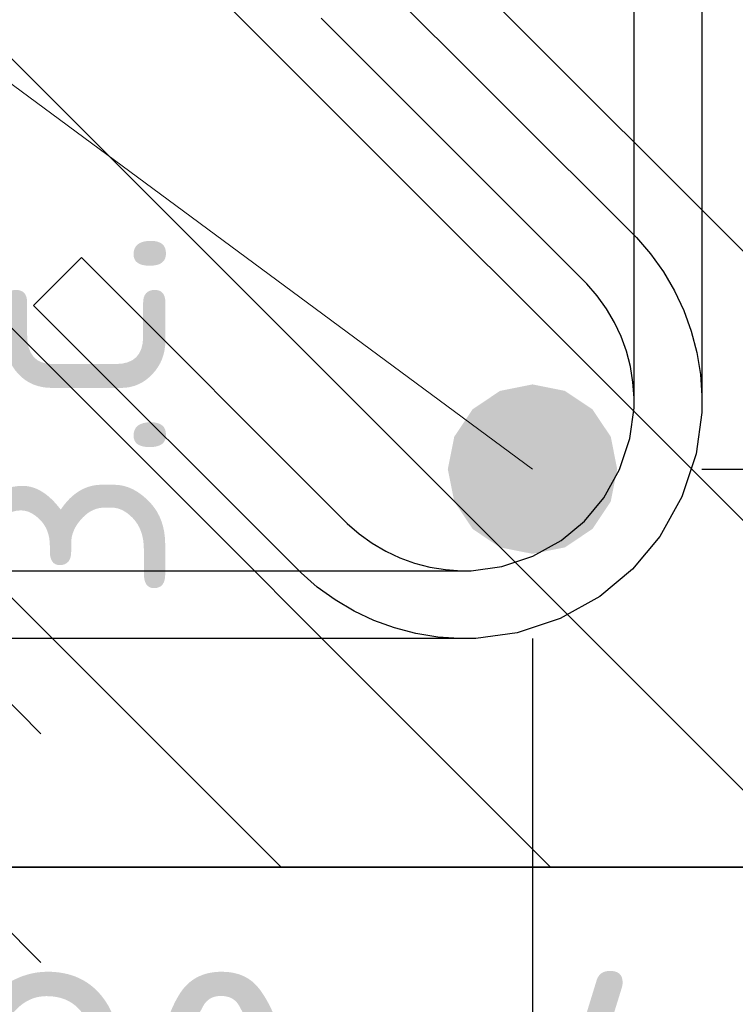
# Model space of a CAD drawing. Header units: metres. Extents: x -38 to 93, y -15 to 21.
# Tile 103 of 152: x 89.0481 to 89.1326, y -6.65 to -6.5337. Entities that reach past the tile are written whole.
import ezdxf

# ---------------------------------------------------------------- set-up
doc = ezdxf.new("R2010")
doc.units = ezdxf.units.M
doc.header["$PDMODE"] = 65
for name, color, linetype, lineweight in [('XR$4$Арм.стержн. Хомут', 240, 'Continuous', 35), ('XR$4$Арм.стержн.горизонт. 1', 180, 'Continuous', 35), ('XR$4$Размерная линия (1)', 7, 'Continuous', 13), ('XR$4$Размерная линия_ общее', 7, 'Continuous', 13), ('XR$6$Арм.стержн. Хомут', 240, 'Continuous', 35), ('XR$6$Арм.стержн.горизонт. 1', 180, 'Continuous', 35), ('XR$6$Размерная линия (1)', 7, 'Continuous', 13), ('XR$6$Размерная линия_ общее', 7, 'Continuous', 13)]:
    doc.layers.add(name, color=color, linetype=linetype, lineweight=lineweight)
doc.layers.add('XR$4$Арм.стержн.Доп. Арм верхн.зоны Х', color=7, linetype='Continuous', lineweight=35, true_color=0x8c8cff)
doc.layers.add('XR$6$Арм.стержн.Доп. Арм верхн.зоны Х', color=7, linetype='Continuous', lineweight=35, true_color=0x8c8cff)
doc.styles.add('ISOCPEUR', font='txt')
doc.dimstyles.new('DIMSTYLE_15', dxfattribs={"dimtxt": 0.03, "dimasz": 0.03, "dimexe": 0, "dimexo": 0, "dimgap": 0.015, "dimtad": 2, "dimdec": 0, "dimlfac": 1000, "dimrnd": 5, "dimzin": 12, "dimdsep": 46, "dimtxsty": 'ISOCPEUR', "dimblk1": 'ALL_ML_STRICH', "dimblk2": 'ALL_ML_STRICH', "dimsah": 1, "dimcen": 0, "dimclrd": 7, "dimclre": 256, "dimclrt": 7, "dimadec": 0, "dimazin": 0, "dimtfac": 1, "dimtdec": 0, "dimtix": 1, "dimtmove": 2, "dimatfit": 3, "dimfxl": 0, "dimtvp": 1.2, "dimtzin": 0, "dimlwd": 0, "dimlwe": -3, "dimarcsym": 0})
doc.dimstyles.new('DIMSTYLE_16', dxfattribs={"dimtxt": 0.03, "dimasz": 0.03, "dimexe": 0, "dimexo": 0, "dimgap": 0.015, "dimtad": 2, "dimdec": 0, "dimlfac": 1000, "dimrnd": 5, "dimzin": 12, "dimdsep": 46, "dimtxsty": 'ISOCPEUR', "dimblk1": 'ALL_ML_STRICH', "dimblk2": 'ALL_ML_STRICH', "dimsah": 1, "dimcen": 0, "dimclrd": 7, "dimclre": 256, "dimclrt": 7, "dimadec": 0, "dimazin": 0, "dimtfac": 1, "dimtdec": 0, "dimtix": 1, "dimtmove": 2, "dimatfit": 3, "dimfxl": 0, "dimtzin": 0, "dimlwd": 0, "dimlwe": -3, "dimarcsym": 0})
doc.dimstyles.new('DIMSTYLE_18', dxfattribs={"dimtxt": 0.033, "dimasz": 0.0375, "dimexe": 0, "dimexo": 0, "dimgap": 0.0165, "dimtad": 2, "dimdec": 0, "dimlfac": 1000, "dimrnd": 1, "dimzin": 12, "dimdsep": 46, "dimtxsty": 'ISOCPEUR', "dimblk1": 'ALL_ML_STRICH', "dimblk2": 'ALL_ML_STRICH', "dimsah": 1, "dimcen": 0, "dimclrd": 7, "dimclre": 256, "dimclrt": 7, "dimadec": 0, "dimazin": 0, "dimtfac": 1, "dimtdec": 0, "dimtix": 1, "dimtmove": 2, "dimatfit": 3, "dimfxl": 0, "dimtvp": 1.2, "dimtzin": 0, "dimlwd": 0, "dimlwe": -3, "dimarcsym": 0})
pattern_1 = [(135, (0, 0), (-0.031819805, -0.031819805), [0.4, -0.05, 0, -0.05]), (135, (-0.01591, -0.01591), (-0.031819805, -0.031819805), [0.8, -0.1, 0.1, -0.1])]

# ---------------------------------------------------------------- blocks, each defined once
blk = doc.blocks.new('ALL_ML_STRICH')
at = {"color": 0, "linetype": 'ByBlock', "lineweight": -2}
for p, q in [((0, -0.5), (0, 0.5)), ((-0.3, -0.3), (0.3, 0.3)), ((-1, 0), (0.5, 0))]:
    blk.add_line(p, q, dxfattribs=at)
blk = doc.blocks.new('*D248')
at = {"layer": 'DEFPOINTS', "color": 7, "linetype": 'Continuous', "lineweight": 13, "transparency": 33554687}
for p in [(89.07935, -6.6068), (89.03936, -6.6338), (89.05217, -6.6338)]:
    blk.add_point(p, dxfattribs=at)
at = {"layer": 'XR$4$Размерная линия_ общее', "color": 253, "linetype": 'Continuous', "lineweight": -2, "true_color": 0xa0a0a0, "transparency": 33554687}
for p, q in [((89.05935, -6.6068), (89.03936, -6.6068)), ((89.03936, -6.6338), (89.03936, -6.6338))]:
    blk.add_line(p, q, dxfattribs=at)
at = {"layer": 'XR$4$Размерная линия_ общее', "color": 7, "linetype": 'Continuous', "lineweight": -2, "transparency": 33554687}
blk.add_line((89.03936, -6.6338), (89.03936, -6.6068), dxfattribs=at)
at = {"layer": 'XR$4$Размерная линия_ общее', "color": 7, "linetype": 'Continuous', "lineweight": 13, "transparency": 33554687, "xscale": 0.0375, "yscale": 0.0375, "zscale": 0.0375}
for p, rotation in [((89.03936, -6.6068), 90), ((89.03936, -6.6338), 270)]:
    blk.add_blockref('ALL_ML_STRICH', p, dxfattribs=dict(at, rotation=rotation))
at = {"layer": 'XR$4$Размерная линия_ общее', "color": 7, "linetype": 'Continuous', "lineweight": 13, "transparency": 33554687, "insert": (89.01472, -6.56863), "char_height": 0.033, "width": 0.066, "attachment_point": 5, "rotation": 90, "style": 'ISOCPEUR'}
blk.add_mtext('\\A1;{27}', dxfattribs=at)
at = {"layer": 'XR$4$Размерная линия_ общее', "color": 7, "linetype": 'Continuous', "lineweight": 13, "transparency": 33554687, "insert": (89.03838, -6.60278), "char_height": 0.027, "width": 0.00135, "attachment_point": 1, "rotation": 90, "line_spacing_factor": 0.60241, "style": 'ISOCPEUR'}
blk.add_mtext('з.с.', dxfattribs=at)
blk = doc.blocks.new('*D250')
at = {"layer": 'DEFPOINTS', "color": 7, "linetype": 'Continuous', "lineweight": 13, "transparency": 33554687}
for p in [(88.99066, -6.5868), (89.10866, -6.5868), (88.99066, -6.68114)]:
    blk.add_point(p, dxfattribs=at)
at = {"layer": 'XR$4$Размерная линия (1)', "color": 9, "linetype": 'Continuous', "lineweight": -2, "true_color": 0xc7c7c7, "transparency": 33554687}
for p, q in [((88.99066, -6.6068), (88.99066, -6.68114)), ((89.10866, -6.6068), (89.10866, -6.68114))]:
    blk.add_line(p, q, dxfattribs=at)
at = {"layer": 'XR$4$Размерная линия (1)', "color": 7, "linetype": 'Continuous', "lineweight": -2, "transparency": 33554687}
blk.add_line((88.99066, -6.68114), (89.10866, -6.68114), dxfattribs=at)
at = {"layer": 'XR$4$Размерная линия (1)', "color": 7, "linetype": 'Continuous', "lineweight": 13, "transparency": 33554687, "xscale": 0.03, "yscale": 0.03, "zscale": 0.03, "rotation": 180}
blk.add_blockref('ALL_ML_STRICH', (88.99066, -6.68114), dxfattribs=at)
at = {"layer": 'XR$4$Размерная линия (1)', "color": 7, "linetype": 'Continuous', "lineweight": 13, "transparency": 33554687, "xscale": 0.03, "yscale": 0.03, "zscale": 0.03}
blk.add_blockref('ALL_ML_STRICH', (89.10866, -6.68114), dxfattribs=at)
at = {"layer": 'XR$4$Размерная линия (1)', "color": 7, "linetype": 'Continuous', "lineweight": 13, "transparency": 33554687, "insert": (89.05416, -6.66114), "char_height": 0.03, "width": 0.09, "attachment_point": 5, "style": 'ISOCPEUR'}
blk.add_mtext('\\A1;{120}', dxfattribs=at)
blk = doc.blocks.new('*D251')
at = {"layer": 'DEFPOINTS', "color": 7, "linetype": 'Continuous', "lineweight": 13, "transparency": 33554687}
for p in [(89.10866, -6.5868), (89.14966, -6.6338), (89.10866, -6.68114)]:
    blk.add_point(p, dxfattribs=at)
at = {"layer": 'XR$4$Размерная линия (1)', "color": 9, "linetype": 'Continuous', "lineweight": -2, "true_color": 0xc7c7c7, "transparency": 33554687}
for p, q in [((89.10866, -6.6068), (89.10866, -6.68114)), ((89.14966, -6.6538), (89.14966, -6.68114))]:
    blk.add_line(p, q, dxfattribs=at)
at = {"layer": 'XR$4$Размерная линия (1)', "color": 7, "linetype": 'Continuous', "lineweight": -2, "transparency": 33554687}
blk.add_line((89.10866, -6.68114), (89.14966, -6.68114), dxfattribs=at)
at = {"layer": 'XR$4$Размерная линия (1)', "color": 7, "linetype": 'Continuous', "lineweight": 13, "transparency": 33554687, "xscale": 0.03, "yscale": 0.03, "zscale": 0.03, "rotation": 180}
blk.add_blockref('ALL_ML_STRICH', (89.10866, -6.68114), dxfattribs=at)
at = {"layer": 'XR$4$Размерная линия (1)', "color": 7, "linetype": 'Continuous', "lineweight": 13, "transparency": 33554687, "xscale": 0.03, "yscale": 0.03, "zscale": 0.03}
blk.add_blockref('ALL_ML_STRICH', (89.14966, -6.68114), dxfattribs=at)
at = {"layer": 'XR$4$Размерная линия (1)', "color": 7, "linetype": 'Continuous', "lineweight": 13, "transparency": 33554687, "insert": (89.12916, -6.66114), "char_height": 0.03, "width": 0.06, "attachment_point": 5, "style": 'ISOCPEUR'}
blk.add_mtext('\\A1;{40}', dxfattribs=at)
blk = doc.blocks.new('*D252')
at = {"layer": 'DEFPOINTS', "color": 7, "linetype": 'Continuous', "lineweight": 13, "transparency": 33554687}
for p in [(88.94966, -6.6338), (89.14966, -6.6338), (88.94966, -6.73114)]:
    blk.add_point(p, dxfattribs=at)
at = {"layer": 'XR$4$Размерная линия (1)', "color": 9, "linetype": 'Continuous', "lineweight": -2, "true_color": 0xc7c7c7, "transparency": 33554687}
for p, q in [((88.94966, -6.6438), (88.94966, -6.73114)), ((89.14966, -6.6438), (89.14966, -6.73114))]:
    blk.add_line(p, q, dxfattribs=at)
at = {"layer": 'XR$4$Размерная линия (1)', "color": 7, "linetype": 'Continuous', "lineweight": -2, "transparency": 33554687}
blk.add_line((88.94966, -6.73114), (89.14966, -6.73114), dxfattribs=at)
at = {"layer": 'XR$4$Размерная линия (1)', "color": 7, "linetype": 'Continuous', "lineweight": 13, "transparency": 33554687, "xscale": 0.03, "yscale": 0.03, "zscale": 0.03, "rotation": 180}
blk.add_blockref('ALL_ML_STRICH', (88.94966, -6.73114), dxfattribs=at)
at = {"layer": 'XR$4$Размерная линия (1)', "color": 7, "linetype": 'Continuous', "lineweight": 13, "transparency": 33554687, "xscale": 0.03, "yscale": 0.03, "zscale": 0.03}
blk.add_blockref('ALL_ML_STRICH', (89.14966, -6.73114), dxfattribs=at)
at = {"layer": 'XR$4$Размерная линия (1)', "color": 7, "linetype": 'Continuous', "lineweight": 13, "transparency": 33554687, "insert": (89.05116, -6.71114), "char_height": 0.03, "width": 0.09, "attachment_point": 5, "style": 'ISOCPEUR'}
blk.add_mtext('\\A1;{200}', dxfattribs=at)
blk = doc.blocks.new('*D363')
at = {"layer": 'DEFPOINTS', "color": 7, "linetype": 'Continuous', "lineweight": 13, "transparency": 33554687}
for p in [(89.10866, -6.5868), (89.14966, -6.6338), (89.21595, -6.6338)]:
    blk.add_point(p, dxfattribs=at)
at = {"layer": 'XR$4$Размерная линия (1)', "color": 9, "linetype": 'Continuous', "lineweight": -2, "true_color": 0xc7c7c7, "transparency": 33554687}
for p, q in [((89.12866, -6.5868), (89.21595, -6.5868)), ((89.16966, -6.6338), (89.21595, -6.6338))]:
    blk.add_line(p, q, dxfattribs=at)
at = {"layer": 'XR$4$Размерная линия (1)', "color": 7, "linetype": 'Continuous', "lineweight": -2, "transparency": 33554687}
blk.add_line((89.21595, -6.6338), (89.21595, -6.5868), dxfattribs=at)
at = {"layer": 'XR$4$Размерная линия (1)', "color": 7, "linetype": 'Continuous', "lineweight": 13, "transparency": 33554687, "xscale": 0.03, "yscale": 0.03, "zscale": 0.03}
for p, rotation in [((89.21595, -6.5868), 90), ((89.21595, -6.6338), 270)]:
    blk.add_blockref('ALL_ML_STRICH', p, dxfattribs=dict(at, rotation=rotation))
at = {"layer": 'XR$4$Размерная линия (1)', "color": 7, "linetype": 'Continuous', "lineweight": 13, "transparency": 33554687, "insert": (89.19595, -6.6103), "char_height": 0.03, "width": 0.06, "attachment_point": 5, "rotation": 90, "style": 'ISOCPEUR'}
blk.add_mtext('\\A1;{45}', dxfattribs=at)
blk = doc.blocks.new('*D364')
at = {"layer": 'DEFPOINTS', "color": 7, "linetype": 'Continuous', "lineweight": 13, "transparency": 33554687}
for p in [(89.10866, -6.4898), (89.10866, -6.5868), (89.21595, -6.5868)]:
    blk.add_point(p, dxfattribs=at)
at = {"layer": 'XR$4$Размерная линия (1)', "color": 9, "linetype": 'Continuous', "lineweight": -2, "true_color": 0xc7c7c7, "transparency": 33554687}
for p, q in [((89.12866, -6.4898), (89.21595, -6.4898)), ((89.12866, -6.5868), (89.21595, -6.5868))]:
    blk.add_line(p, q, dxfattribs=at)
at = {"layer": 'XR$4$Размерная линия (1)', "color": 7, "linetype": 'Continuous', "lineweight": -2, "transparency": 33554687}
blk.add_line((89.21595, -6.5868), (89.21595, -6.4898), dxfattribs=at)
at = {"layer": 'XR$4$Размерная линия (1)', "color": 7, "linetype": 'Continuous', "lineweight": 13, "transparency": 33554687, "xscale": 0.03, "yscale": 0.03, "zscale": 0.03}
for p, rotation in [((89.21595, -6.4898), 90), ((89.21595, -6.5868), 270)]:
    blk.add_blockref('ALL_ML_STRICH', p, dxfattribs=dict(at, rotation=rotation))
at = {"layer": 'XR$4$Размерная линия (1)', "color": 7, "linetype": 'Continuous', "lineweight": 13, "transparency": 33554687, "insert": (89.19595, -6.5368), "char_height": 0.03, "width": 0.06, "attachment_point": 5, "rotation": 90, "style": 'ISOCPEUR'}
blk.add_mtext('\\A1;{95}', dxfattribs=at)
blk = doc.blocks.new('*D840')
at = {"layer": 'DEFPOINTS', "color": 7, "linetype": 'Continuous', "lineweight": 13, "transparency": 33554687}
for p in [(89.07935, -6.6068), (89.03936, -6.6338), (89.05217, -6.6338)]:
    blk.add_point(p, dxfattribs=at)
at = {"layer": 'XR$6$Размерная линия_ общее', "color": 253, "linetype": 'Continuous', "lineweight": -2, "true_color": 0xa0a0a0, "transparency": 33554687}
for p, q in [((89.05935, -6.6068), (89.03936, -6.6068)), ((89.03936, -6.6338), (89.03936, -6.6338))]:
    blk.add_line(p, q, dxfattribs=at)
at = {"layer": 'XR$6$Размерная линия_ общее', "color": 7, "linetype": 'Continuous', "lineweight": -2, "transparency": 33554687}
blk.add_line((89.03936, -6.6338), (89.03936, -6.6068), dxfattribs=at)
at = {"layer": 'XR$6$Размерная линия_ общее', "color": 7, "linetype": 'Continuous', "lineweight": 13, "transparency": 33554687, "xscale": 0.0375, "yscale": 0.0375, "zscale": 0.0375}
for p, rotation in [((89.03936, -6.6068), 90), ((89.03936, -6.6338), 270)]:
    blk.add_blockref('ALL_ML_STRICH', p, dxfattribs=dict(at, rotation=rotation))
at = {"layer": 'XR$6$Размерная линия_ общее', "color": 7, "linetype": 'Continuous', "lineweight": 13, "transparency": 33554687, "insert": (89.01472, -6.56863), "char_height": 0.033, "width": 0.066, "attachment_point": 5, "rotation": 90, "style": 'ISOCPEUR'}
blk.add_mtext('\\A1;{27}', dxfattribs=at)
at = {"layer": 'XR$6$Размерная линия_ общее', "color": 7, "linetype": 'Continuous', "lineweight": 13, "transparency": 33554687, "insert": (89.03838, -6.60278), "char_height": 0.027, "width": 0.00135, "attachment_point": 1, "rotation": 90, "line_spacing_factor": 0.60241, "style": 'ISOCPEUR'}
blk.add_mtext('з.с.', dxfattribs=at)
blk = doc.blocks.new('*D842')
at = {"layer": 'DEFPOINTS', "color": 7, "linetype": 'Continuous', "lineweight": 13, "transparency": 33554687}
for p in [(89.10866, -6.5868), (89.14966, -6.6338), (89.21595, -6.6338)]:
    blk.add_point(p, dxfattribs=at)
at = {"layer": 'XR$6$Размерная линия (1)', "color": 9, "linetype": 'Continuous', "lineweight": -2, "true_color": 0xc7c7c7, "transparency": 33554687}
for p, q in [((89.12866, -6.5868), (89.21595, -6.5868)), ((89.16966, -6.6338), (89.21595, -6.6338))]:
    blk.add_line(p, q, dxfattribs=at)
at = {"layer": 'XR$6$Размерная линия (1)', "color": 7, "linetype": 'Continuous', "lineweight": -2, "transparency": 33554687}
blk.add_line((89.21595, -6.6338), (89.21595, -6.5868), dxfattribs=at)
at = {"layer": 'XR$6$Размерная линия (1)', "color": 7, "linetype": 'Continuous', "lineweight": 13, "transparency": 33554687, "xscale": 0.03, "yscale": 0.03, "zscale": 0.03}
for p, rotation in [((89.21595, -6.5868), 90), ((89.21595, -6.6338), 270)]:
    blk.add_blockref('ALL_ML_STRICH', p, dxfattribs=dict(at, rotation=rotation))
at = {"layer": 'XR$6$Размерная линия (1)', "color": 7, "linetype": 'Continuous', "lineweight": 13, "transparency": 33554687, "insert": (89.19595, -6.6103), "char_height": 0.03, "width": 0.06, "attachment_point": 5, "rotation": 90, "style": 'ISOCPEUR'}
blk.add_mtext('\\A1;{45}', dxfattribs=at)
blk = doc.blocks.new('*D843')
at = {"layer": 'DEFPOINTS', "color": 7, "linetype": 'Continuous', "lineweight": 13, "transparency": 33554687}
for p in [(89.10866, -6.4808), (89.10866, -6.5868), (89.21595, -6.5868)]:
    blk.add_point(p, dxfattribs=at)
at = {"layer": 'XR$6$Размерная линия (1)', "color": 9, "linetype": 'Continuous', "lineweight": -2, "true_color": 0xc7c7c7, "transparency": 33554687}
for p, q in [((89.12866, -6.4808), (89.21595, -6.4808)), ((89.12866, -6.5868), (89.21595, -6.5868))]:
    blk.add_line(p, q, dxfattribs=at)
at = {"layer": 'XR$6$Размерная линия (1)', "color": 7, "linetype": 'Continuous', "lineweight": -2, "transparency": 33554687}
blk.add_line((89.21595, -6.5868), (89.21595, -6.4808), dxfattribs=at)
at = {"layer": 'XR$6$Размерная линия (1)', "color": 7, "linetype": 'Continuous', "lineweight": 13, "transparency": 33554687, "xscale": 0.03, "yscale": 0.03, "zscale": 0.03}
for p, rotation in [((89.21595, -6.4808), 90), ((89.21595, -6.5868), 270)]:
    blk.add_blockref('ALL_ML_STRICH', p, dxfattribs=dict(at, rotation=rotation))
at = {"layer": 'XR$6$Размерная линия (1)', "color": 7, "linetype": 'Continuous', "lineweight": 13, "transparency": 33554687, "insert": (89.19595, -6.5293), "char_height": 0.03, "width": 0.09, "attachment_point": 5, "rotation": 90, "style": 'ISOCPEUR'}
blk.add_mtext('\\A1;{105}', dxfattribs=at)
blk = doc.blocks.new('*D846')
at = {"layer": 'DEFPOINTS', "color": 7, "linetype": 'Continuous', "lineweight": 13, "transparency": 33554687}
for p in [(88.99066, -6.5868), (89.10866, -6.5868), (88.99066, -6.68114)]:
    blk.add_point(p, dxfattribs=at)
at = {"layer": 'XR$6$Размерная линия (1)', "color": 9, "linetype": 'Continuous', "lineweight": -2, "true_color": 0xc7c7c7, "transparency": 33554687}
for p, q in [((88.99066, -6.6068), (88.99066, -6.68114)), ((89.10866, -6.6068), (89.10866, -6.68114))]:
    blk.add_line(p, q, dxfattribs=at)
at = {"layer": 'XR$6$Размерная линия (1)', "color": 7, "linetype": 'Continuous', "lineweight": -2, "transparency": 33554687}
blk.add_line((88.99066, -6.68114), (89.10866, -6.68114), dxfattribs=at)
at = {"layer": 'XR$6$Размерная линия (1)', "color": 7, "linetype": 'Continuous', "lineweight": 13, "transparency": 33554687, "xscale": 0.03, "yscale": 0.03, "zscale": 0.03, "rotation": 180}
blk.add_blockref('ALL_ML_STRICH', (88.99066, -6.68114), dxfattribs=at)
at = {"layer": 'XR$6$Размерная линия (1)', "color": 7, "linetype": 'Continuous', "lineweight": 13, "transparency": 33554687, "xscale": 0.03, "yscale": 0.03, "zscale": 0.03}
blk.add_blockref('ALL_ML_STRICH', (89.10866, -6.68114), dxfattribs=at)
at = {"layer": 'XR$6$Размерная линия (1)', "color": 7, "linetype": 'Continuous', "lineweight": 13, "transparency": 33554687, "insert": (89.05416, -6.66114), "char_height": 0.03, "width": 0.09, "attachment_point": 5, "style": 'ISOCPEUR'}
blk.add_mtext('\\A1;{120}', dxfattribs=at)
blk = doc.blocks.new('*D847')
at = {"layer": 'DEFPOINTS', "color": 7, "linetype": 'Continuous', "lineweight": 13, "transparency": 33554687}
for p in [(89.10866, -6.5868), (89.14966, -6.6338), (89.10866, -6.68114)]:
    blk.add_point(p, dxfattribs=at)
at = {"layer": 'XR$6$Размерная линия (1)', "color": 9, "linetype": 'Continuous', "lineweight": -2, "true_color": 0xc7c7c7, "transparency": 33554687}
for p, q in [((89.10866, -6.6068), (89.10866, -6.68114)), ((89.14966, -6.6538), (89.14966, -6.68114))]:
    blk.add_line(p, q, dxfattribs=at)
at = {"layer": 'XR$6$Размерная линия (1)', "color": 7, "linetype": 'Continuous', "lineweight": -2, "transparency": 33554687}
blk.add_line((89.10866, -6.68114), (89.14966, -6.68114), dxfattribs=at)
at = {"layer": 'XR$6$Размерная линия (1)', "color": 7, "linetype": 'Continuous', "lineweight": 13, "transparency": 33554687, "xscale": 0.03, "yscale": 0.03, "zscale": 0.03, "rotation": 180}
blk.add_blockref('ALL_ML_STRICH', (89.10866, -6.68114), dxfattribs=at)
at = {"layer": 'XR$6$Размерная линия (1)', "color": 7, "linetype": 'Continuous', "lineweight": 13, "transparency": 33554687, "xscale": 0.03, "yscale": 0.03, "zscale": 0.03}
blk.add_blockref('ALL_ML_STRICH', (89.14966, -6.68114), dxfattribs=at)
at = {"layer": 'XR$6$Размерная линия (1)', "color": 7, "linetype": 'Continuous', "lineweight": 13, "transparency": 33554687, "insert": (89.12916, -6.66114), "char_height": 0.03, "width": 0.06, "attachment_point": 5, "style": 'ISOCPEUR'}
blk.add_mtext('\\A1;{40}', dxfattribs=at)
blk = doc.blocks.new('*D848')
at = {"layer": 'DEFPOINTS', "color": 7, "linetype": 'Continuous', "lineweight": 13, "transparency": 33554687}
for p in [(88.94966, -6.6338), (89.14966, -6.6338), (88.94966, -6.73114)]:
    blk.add_point(p, dxfattribs=at)
at = {"layer": 'XR$6$Размерная линия (1)', "color": 9, "linetype": 'Continuous', "lineweight": -2, "true_color": 0xc7c7c7, "transparency": 33554687}
for p, q in [((88.94966, -6.6438), (88.94966, -6.73114)), ((89.14966, -6.6438), (89.14966, -6.73114))]:
    blk.add_line(p, q, dxfattribs=at)
at = {"layer": 'XR$6$Размерная линия (1)', "color": 7, "linetype": 'Continuous', "lineweight": -2, "transparency": 33554687}
blk.add_line((88.94966, -6.73114), (89.14966, -6.73114), dxfattribs=at)
at = {"layer": 'XR$6$Размерная линия (1)', "color": 7, "linetype": 'Continuous', "lineweight": 13, "transparency": 33554687, "xscale": 0.03, "yscale": 0.03, "zscale": 0.03, "rotation": 180}
blk.add_blockref('ALL_ML_STRICH', (88.94966, -6.73114), dxfattribs=at)
at = {"layer": 'XR$6$Размерная линия (1)', "color": 7, "linetype": 'Continuous', "lineweight": 13, "transparency": 33554687, "xscale": 0.03, "yscale": 0.03, "zscale": 0.03}
blk.add_blockref('ALL_ML_STRICH', (89.14966, -6.73114), dxfattribs=at)
at = {"layer": 'XR$6$Размерная линия (1)', "color": 7, "linetype": 'Continuous', "lineweight": 13, "transparency": 33554687, "insert": (89.05116, -6.71114), "char_height": 0.03, "width": 0.09, "attachment_point": 5, "style": 'ISOCPEUR'}
blk.add_mtext('\\A1;{200}', dxfattribs=at)

msp = doc.modelspace()

# ---------------------------------------------------------------- hatches: boundary and pattern name
at = {"linetype": 'Continuous', "lineweight": 13, "transparency": 33554687}
h = msp.add_hatch(dxfattribs=at)
h.set_pattern_fill('__________540', scale=0.015, style=0, pattern_type=2)
h.set_pattern_definition(pattern_1)
h.paths.add_polyline_path([(89.14966, -6.4338), (88.94966, -6.4338), (88.94966, -6.6338), (89.14966, -6.6338)], flags=0)
h = msp.add_hatch(dxfattribs=at)
h.set_pattern_fill('__________540', scale=0.015, style=0, pattern_type=2)
h.set_pattern_definition(pattern_1)
h.paths.add_polyline_path([(89.14966, -6.4338), (88.94966, -6.4338), (88.94966, -6.6338), (89.14966, -6.6338)], flags=0)
at = {"layer": 'XR$4$Арм.стержн.Доп. Арм верхн.зоны Х', "linetype": 'Continuous', "lineweight": 50, "transparency": 33554687}
msp.add_hatch(color=7, dxfattribs=at).paths.add_polyline_path([(89.11866, -6.5868), (89.1179, -6.58297), (89.11573, -6.57973), (89.11248, -6.57756), (89.10866, -6.5768), (89.10483, -6.57756), (89.10159, -6.57973), (89.09942, -6.58297), (89.09866, -6.5868), (89.09942, -6.59062), (89.10159, -6.59387), (89.10483, -6.59604), (89.10866, -6.5968), (89.11248, -6.59604), (89.11573, -6.59387), (89.1179, -6.59062)])
at = {"layer": 'XR$6$Арм.стержн.Доп. Арм верхн.зоны Х', "linetype": 'Continuous', "lineweight": 50, "transparency": 33554687}
msp.add_hatch(color=7, dxfattribs=at).paths.add_polyline_path([(89.11866, -6.5868), (89.1179, -6.58297), (89.11573, -6.57973), (89.11248, -6.57756), (89.10866, -6.5768), (89.10483, -6.57756), (89.10159, -6.57973), (89.09942, -6.58297), (89.09866, -6.5868), (89.09942, -6.59062), (89.10159, -6.59387), (89.10483, -6.59604), (89.10866, -6.5968), (89.11248, -6.59604), (89.11573, -6.59387), (89.1179, -6.59062)])

# ---------------------------------------------------------------- linework, layer by layer
at = {"color": 7, "linetype": 'Continuous', "lineweight": 35, "transparency": 33554687}
msp.add_line((88.94966, -6.6338), (89.14966, -6.6338), dxfattribs=at)
msp.add_line((88.94966, -6.6338), (89.14966, -6.6338), dxfattribs=at)
at = {"layer": 'XR$4$Арм.стержн. Хомут', "color": 40, "linetype": 'Continuous', "lineweight": 25, "transparency": 33554687}
for points in [[(89.12866, -6.49647), (89.12866, -6.58012), (89.12798, -6.585), (89.1263, -6.59008), (89.12368, -6.59476), (89.12047, -6.59861), (89.11662, -6.60182), (89.11194, -6.60444), (89.10686, -6.60612), (89.10198, -6.6068), (89.09999, -6.6068), (89.09747, -6.60662), (89.09489, -6.6062), (89.09236, -6.60554), (89.08994, -6.60467), (89.08761, -6.60358), (89.08535, -6.60225), (89.08324, -6.60072), (89.08133, -6.59906), (89.04974, -6.56748), (89.0554, -6.56183)], [(89.12866, -6.49647), (89.12866, -6.58012), (89.12798, -6.585), (89.1263, -6.59008), (89.12368, -6.59476), (89.12047, -6.59861), (89.11662, -6.60182), (89.11194, -6.60444), (89.10686, -6.60612), (89.10198, -6.6068), (89.09999, -6.6068), (89.09747, -6.60662), (89.09489, -6.6062), (89.09236, -6.60554), (89.08994, -6.60467), (89.08761, -6.60358), (89.08535, -6.60225), (89.08324, -6.60072), (89.08133, -6.59906), (89.04974, -6.56748), (89.0554, -6.56183)], [(89.12866, -6.49647), (89.12866, -6.58012), (89.12798, -6.585), (89.1263, -6.59008), (89.12368, -6.59476), (89.12047, -6.59861), (89.11662, -6.60182), (89.11194, -6.60444), (89.10686, -6.60612), (89.10198, -6.6068), (89.09999, -6.6068), (89.09747, -6.60662), (89.09489, -6.6062), (89.09236, -6.60554), (89.08994, -6.60467), (89.08761, -6.60358), (89.08535, -6.60225), (89.08324, -6.60072), (89.08133, -6.59906), (89.04974, -6.56748), (89.0554, -6.56183)], [(89.12866, -6.49647), (89.12866, -6.58012), (89.12798, -6.585), (89.1263, -6.59008), (89.12368, -6.59476), (89.12047, -6.59861), (89.11662, -6.60182), (89.11194, -6.60444), (89.10686, -6.60612), (89.10198, -6.6068), (89.09999, -6.6068), (89.09747, -6.60662), (89.09489, -6.6062), (89.09236, -6.60554), (89.08994, -6.60467), (89.08761, -6.60358), (89.08535, -6.60225), (89.08324, -6.60072), (89.08133, -6.59906), (89.04974, -6.56748), (89.0554, -6.56183)], [(89.0554, -6.56183), (89.08679, -6.59321), (89.08821, -6.59444), (89.08973, -6.59554), (89.09134, -6.59649), (89.093, -6.59727), (89.09473, -6.59789), (89.09654, -6.59836), (89.09839, -6.59866), (89.10027, -6.5988), (89.10143, -6.5988), (89.10504, -6.59829), (89.1087, -6.59709), (89.11206, -6.59521), (89.11479, -6.59293), (89.11707, -6.5902), (89.11895, -6.58684), (89.12015, -6.58318), (89.12066, -6.57957), (89.12066, -6.49703)], [(89.0554, -6.56183), (89.08679, -6.59321), (89.08821, -6.59444), (89.08973, -6.59554), (89.09134, -6.59649), (89.093, -6.59727), (89.09473, -6.59789), (89.09654, -6.59836), (89.09839, -6.59866), (89.10027, -6.5988), (89.10143, -6.5988), (89.10504, -6.59829), (89.1087, -6.59709), (89.11206, -6.59521), (89.11479, -6.59293), (89.11707, -6.5902), (89.11895, -6.58684), (89.12015, -6.58318), (89.12066, -6.57957), (89.12066, -6.49703)], [(89.0554, -6.56183), (89.08679, -6.59321), (89.08821, -6.59444), (89.08973, -6.59554), (89.09134, -6.59649), (89.093, -6.59727), (89.09473, -6.59789), (89.09654, -6.59836), (89.09839, -6.59866), (89.10027, -6.5988), (89.10143, -6.5988), (89.10504, -6.59829), (89.1087, -6.59709), (89.11206, -6.59521), (89.11479, -6.59293), (89.11707, -6.5902), (89.11895, -6.58684), (89.12015, -6.58318), (89.12066, -6.57957), (89.12066, -6.49703)], [(89.0554, -6.56183), (89.08679, -6.59321), (89.08821, -6.59444), (89.08973, -6.59554), (89.09134, -6.59649), (89.093, -6.59727), (89.09473, -6.59789), (89.09654, -6.59836), (89.09839, -6.59866), (89.10027, -6.5988), (89.10143, -6.5988), (89.10504, -6.59829), (89.1087, -6.59709), (89.11206, -6.59521), (89.11479, -6.59293), (89.11707, -6.5902), (89.11895, -6.58684), (89.12015, -6.58318), (89.12066, -6.57957), (89.12066, -6.49703)], [(89.08934, -6.52788), (89.12093, -6.55947), (89.12258, -6.56137), (89.12411, -6.56349), (89.12544, -6.56575), (89.12653, -6.56808), (89.1274, -6.5705), (89.12806, -6.57303), (89.12848, -6.57561), (89.12866, -6.57813), (89.12866, -6.58012), (89.12798, -6.585), (89.1263, -6.59008), (89.12368, -6.59476), (89.12047, -6.59861), (89.11662, -6.60182), (89.11194, -6.60444), (89.10686, -6.60612), (89.10198, -6.6068), (88.99733, -6.6068)], [(89.08934, -6.52788), (89.12093, -6.55947), (89.12258, -6.56137), (89.12411, -6.56349), (89.12544, -6.56575), (89.12653, -6.56808), (89.1274, -6.5705), (89.12806, -6.57303), (89.12848, -6.57561), (89.12866, -6.57813), (89.12866, -6.58012), (89.12798, -6.585), (89.1263, -6.59008), (89.12368, -6.59476), (89.12047, -6.59861), (89.11662, -6.60182), (89.11194, -6.60444), (89.10686, -6.60612), (89.10198, -6.6068), (88.99733, -6.6068)], [(89.08934, -6.52788), (89.12093, -6.55947), (89.12258, -6.56137), (89.12411, -6.56349), (89.12544, -6.56575), (89.12653, -6.56808), (89.1274, -6.5705), (89.12806, -6.57303), (89.12848, -6.57561), (89.12866, -6.57813), (89.12866, -6.58012), (89.12798, -6.585), (89.1263, -6.59008), (89.12368, -6.59476), (89.12047, -6.59861), (89.11662, -6.60182), (89.11194, -6.60444), (89.10686, -6.60612), (89.10198, -6.6068), (88.99733, -6.6068)], [(89.08934, -6.52788), (89.12093, -6.55947), (89.12258, -6.56137), (89.12411, -6.56349), (89.12544, -6.56575), (89.12653, -6.56808), (89.1274, -6.5705), (89.12806, -6.57303), (89.12848, -6.57561), (89.12866, -6.57813), (89.12866, -6.58012), (89.12798, -6.585), (89.1263, -6.59008), (89.12368, -6.59476), (89.12047, -6.59861), (89.11662, -6.60182), (89.11194, -6.60444), (89.10686, -6.60612), (89.10198, -6.6068), (88.99733, -6.6068)], [(88.99789, -6.5988), (89.10143, -6.5988), (89.10504, -6.59829), (89.1087, -6.59709), (89.11206, -6.59521), (89.11479, -6.59293), (89.11707, -6.5902), (89.11895, -6.58684), (89.12015, -6.58318), (89.12066, -6.57957), (89.12066, -6.57841), (89.12052, -6.57653), (89.12022, -6.57468), (89.11975, -6.57287), (89.11913, -6.57114), (89.11835, -6.56948), (89.1174, -6.56787), (89.1163, -6.56635), (89.11507, -6.56492), (89.08369, -6.53354)], [(88.99789, -6.5988), (89.10143, -6.5988), (89.10504, -6.59829), (89.1087, -6.59709), (89.11206, -6.59521), (89.11479, -6.59293), (89.11707, -6.5902), (89.11895, -6.58684), (89.12015, -6.58318), (89.12066, -6.57957), (89.12066, -6.57841), (89.12052, -6.57653), (89.12022, -6.57468), (89.11975, -6.57287), (89.11913, -6.57114), (89.11835, -6.56948), (89.1174, -6.56787), (89.1163, -6.56635), (89.11507, -6.56492), (89.08369, -6.53354)], [(88.99789, -6.5988), (89.10143, -6.5988), (89.10504, -6.59829), (89.1087, -6.59709), (89.11206, -6.59521), (89.11479, -6.59293), (89.11707, -6.5902), (89.11895, -6.58684), (89.12015, -6.58318), (89.12066, -6.57957), (89.12066, -6.57841), (89.12052, -6.57653), (89.12022, -6.57468), (89.11975, -6.57287), (89.11913, -6.57114), (89.11835, -6.56948), (89.1174, -6.56787), (89.1163, -6.56635), (89.11507, -6.56492), (89.08369, -6.53354)], [(88.99789, -6.5988), (89.10143, -6.5988), (89.10504, -6.59829), (89.1087, -6.59709), (89.11206, -6.59521), (89.11479, -6.59293), (89.11707, -6.5902), (89.11895, -6.58684), (89.12015, -6.58318), (89.12066, -6.57957), (89.12066, -6.57841), (89.12052, -6.57653), (89.12022, -6.57468), (89.11975, -6.57287), (89.11913, -6.57114), (89.11835, -6.56948), (89.1174, -6.56787), (89.1163, -6.56635), (89.11507, -6.56492), (89.08369, -6.53354)]]:
    msp.add_lwpolyline(points, dxfattribs=at)
at = {"layer": 'XR$4$Арм.стержн.горизонт. 1', "color": 7, "linetype": 'Continuous', "lineweight": 13, "transparency": 33554687}
msp.add_line((88.89244, -6.42708), (89.10866, -6.5868), dxfattribs=at)
at = {"layer": 'XR$6$Арм.стержн. Хомут', "color": 40, "linetype": 'Continuous', "lineweight": 25, "transparency": 33554687}
for points in [[(89.12866, -6.49647), (89.12866, -6.58012), (89.12798, -6.585), (89.1263, -6.59008), (89.12368, -6.59476), (89.12047, -6.59861), (89.11662, -6.60182), (89.11194, -6.60444), (89.10686, -6.60612), (89.10198, -6.6068), (89.09999, -6.6068), (89.09747, -6.60662), (89.09489, -6.6062), (89.09236, -6.60554), (89.08994, -6.60467), (89.08761, -6.60358), (89.08535, -6.60225), (89.08324, -6.60072), (89.08133, -6.59906), (89.04974, -6.56748), (89.0554, -6.56183)], [(89.12866, -6.49647), (89.12866, -6.58012), (89.12798, -6.585), (89.1263, -6.59008), (89.12368, -6.59476), (89.12047, -6.59861), (89.11662, -6.60182), (89.11194, -6.60444), (89.10686, -6.60612), (89.10198, -6.6068), (89.09999, -6.6068), (89.09747, -6.60662), (89.09489, -6.6062), (89.09236, -6.60554), (89.08994, -6.60467), (89.08761, -6.60358), (89.08535, -6.60225), (89.08324, -6.60072), (89.08133, -6.59906), (89.04974, -6.56748), (89.0554, -6.56183)], [(89.12866, -6.49647), (89.12866, -6.58012), (89.12798, -6.585), (89.1263, -6.59008), (89.12368, -6.59476), (89.12047, -6.59861), (89.11662, -6.60182), (89.11194, -6.60444), (89.10686, -6.60612), (89.10198, -6.6068), (89.09999, -6.6068), (89.09747, -6.60662), (89.09489, -6.6062), (89.09236, -6.60554), (89.08994, -6.60467), (89.08761, -6.60358), (89.08535, -6.60225), (89.08324, -6.60072), (89.08133, -6.59906), (89.04974, -6.56748), (89.0554, -6.56183)], [(89.12866, -6.49647), (89.12866, -6.58012), (89.12798, -6.585), (89.1263, -6.59008), (89.12368, -6.59476), (89.12047, -6.59861), (89.11662, -6.60182), (89.11194, -6.60444), (89.10686, -6.60612), (89.10198, -6.6068), (89.09999, -6.6068), (89.09747, -6.60662), (89.09489, -6.6062), (89.09236, -6.60554), (89.08994, -6.60467), (89.08761, -6.60358), (89.08535, -6.60225), (89.08324, -6.60072), (89.08133, -6.59906), (89.04974, -6.56748), (89.0554, -6.56183)], [(89.0554, -6.56183), (89.08679, -6.59321), (89.08821, -6.59444), (89.08973, -6.59554), (89.09134, -6.59649), (89.093, -6.59727), (89.09473, -6.59789), (89.09654, -6.59836), (89.09839, -6.59866), (89.10027, -6.5988), (89.10143, -6.5988), (89.10504, -6.59829), (89.1087, -6.59709), (89.11206, -6.59521), (89.11479, -6.59293), (89.11707, -6.5902), (89.11895, -6.58684), (89.12015, -6.58318), (89.12066, -6.57957), (89.12066, -6.49703)], [(89.0554, -6.56183), (89.08679, -6.59321), (89.08821, -6.59444), (89.08973, -6.59554), (89.09134, -6.59649), (89.093, -6.59727), (89.09473, -6.59789), (89.09654, -6.59836), (89.09839, -6.59866), (89.10027, -6.5988), (89.10143, -6.5988), (89.10504, -6.59829), (89.1087, -6.59709), (89.11206, -6.59521), (89.11479, -6.59293), (89.11707, -6.5902), (89.11895, -6.58684), (89.12015, -6.58318), (89.12066, -6.57957), (89.12066, -6.49703)], [(89.0554, -6.56183), (89.08679, -6.59321), (89.08821, -6.59444), (89.08973, -6.59554), (89.09134, -6.59649), (89.093, -6.59727), (89.09473, -6.59789), (89.09654, -6.59836), (89.09839, -6.59866), (89.10027, -6.5988), (89.10143, -6.5988), (89.10504, -6.59829), (89.1087, -6.59709), (89.11206, -6.59521), (89.11479, -6.59293), (89.11707, -6.5902), (89.11895, -6.58684), (89.12015, -6.58318), (89.12066, -6.57957), (89.12066, -6.49703)], [(89.0554, -6.56183), (89.08679, -6.59321), (89.08821, -6.59444), (89.08973, -6.59554), (89.09134, -6.59649), (89.093, -6.59727), (89.09473, -6.59789), (89.09654, -6.59836), (89.09839, -6.59866), (89.10027, -6.5988), (89.10143, -6.5988), (89.10504, -6.59829), (89.1087, -6.59709), (89.11206, -6.59521), (89.11479, -6.59293), (89.11707, -6.5902), (89.11895, -6.58684), (89.12015, -6.58318), (89.12066, -6.57957), (89.12066, -6.49703)], [(89.08934, -6.52788), (89.12093, -6.55947), (89.12258, -6.56137), (89.12411, -6.56349), (89.12544, -6.56575), (89.12653, -6.56808), (89.1274, -6.5705), (89.12806, -6.57303), (89.12848, -6.57561), (89.12866, -6.57813), (89.12866, -6.58012), (89.12798, -6.585), (89.1263, -6.59008), (89.12368, -6.59476), (89.12047, -6.59861), (89.11662, -6.60182), (89.11194, -6.60444), (89.10686, -6.60612), (89.10198, -6.6068), (88.99733, -6.6068)], [(89.08934, -6.52788), (89.12093, -6.55947), (89.12258, -6.56137), (89.12411, -6.56349), (89.12544, -6.56575), (89.12653, -6.56808), (89.1274, -6.5705), (89.12806, -6.57303), (89.12848, -6.57561), (89.12866, -6.57813), (89.12866, -6.58012), (89.12798, -6.585), (89.1263, -6.59008), (89.12368, -6.59476), (89.12047, -6.59861), (89.11662, -6.60182), (89.11194, -6.60444), (89.10686, -6.60612), (89.10198, -6.6068), (88.99733, -6.6068)], [(89.08934, -6.52788), (89.12093, -6.55947), (89.12258, -6.56137), (89.12411, -6.56349), (89.12544, -6.56575), (89.12653, -6.56808), (89.1274, -6.5705), (89.12806, -6.57303), (89.12848, -6.57561), (89.12866, -6.57813), (89.12866, -6.58012), (89.12798, -6.585), (89.1263, -6.59008), (89.12368, -6.59476), (89.12047, -6.59861), (89.11662, -6.60182), (89.11194, -6.60444), (89.10686, -6.60612), (89.10198, -6.6068), (88.99733, -6.6068)], [(89.08934, -6.52788), (89.12093, -6.55947), (89.12258, -6.56137), (89.12411, -6.56349), (89.12544, -6.56575), (89.12653, -6.56808), (89.1274, -6.5705), (89.12806, -6.57303), (89.12848, -6.57561), (89.12866, -6.57813), (89.12866, -6.58012), (89.12798, -6.585), (89.1263, -6.59008), (89.12368, -6.59476), (89.12047, -6.59861), (89.11662, -6.60182), (89.11194, -6.60444), (89.10686, -6.60612), (89.10198, -6.6068), (88.99733, -6.6068)], [(88.99789, -6.5988), (89.10143, -6.5988), (89.10504, -6.59829), (89.1087, -6.59709), (89.11206, -6.59521), (89.11479, -6.59293), (89.11707, -6.5902), (89.11895, -6.58684), (89.12015, -6.58318), (89.12066, -6.57957), (89.12066, -6.57841), (89.12052, -6.57653), (89.12022, -6.57468), (89.11975, -6.57287), (89.11913, -6.57114), (89.11835, -6.56948), (89.1174, -6.56787), (89.1163, -6.56635), (89.11507, -6.56492), (89.08369, -6.53354)], [(88.99789, -6.5988), (89.10143, -6.5988), (89.10504, -6.59829), (89.1087, -6.59709), (89.11206, -6.59521), (89.11479, -6.59293), (89.11707, -6.5902), (89.11895, -6.58684), (89.12015, -6.58318), (89.12066, -6.57957), (89.12066, -6.57841), (89.12052, -6.57653), (89.12022, -6.57468), (89.11975, -6.57287), (89.11913, -6.57114), (89.11835, -6.56948), (89.1174, -6.56787), (89.1163, -6.56635), (89.11507, -6.56492), (89.08369, -6.53354)], [(88.99789, -6.5988), (89.10143, -6.5988), (89.10504, -6.59829), (89.1087, -6.59709), (89.11206, -6.59521), (89.11479, -6.59293), (89.11707, -6.5902), (89.11895, -6.58684), (89.12015, -6.58318), (89.12066, -6.57957), (89.12066, -6.57841), (89.12052, -6.57653), (89.12022, -6.57468), (89.11975, -6.57287), (89.11913, -6.57114), (89.11835, -6.56948), (89.1174, -6.56787), (89.1163, -6.56635), (89.11507, -6.56492), (89.08369, -6.53354)], [(88.99789, -6.5988), (89.10143, -6.5988), (89.10504, -6.59829), (89.1087, -6.59709), (89.11206, -6.59521), (89.11479, -6.59293), (89.11707, -6.5902), (89.11895, -6.58684), (89.12015, -6.58318), (89.12066, -6.57957), (89.12066, -6.57841), (89.12052, -6.57653), (89.12022, -6.57468), (89.11975, -6.57287), (89.11913, -6.57114), (89.11835, -6.56948), (89.1174, -6.56787), (89.1163, -6.56635), (89.11507, -6.56492), (89.08369, -6.53354)]]:
    msp.add_lwpolyline(points, dxfattribs=at)
at = {"layer": 'XR$6$Арм.стержн.горизонт. 1', "color": 7, "linetype": 'Continuous', "lineweight": 13, "transparency": 33554687}
msp.add_line((88.89244, -6.42708), (89.10866, -6.5868), dxfattribs=at)

# ---------------------------------------------------------------- dimensions: what is measured, and where the dimension line sits
at = {"layer": 'XR$4$Размерная линия (1)', "color": 7, "linetype": 'Continuous', "lineweight": 13, "transparency": 33554687}
for base, p1, p2, dimstyle, picture, middle in [((89.21595, -6.4898), (89.12866, -6.5868), (89.12866, -6.4898), 'DIMSTYLE_16', '*D364', (89.19595, -6.5368)), ((89.21595, -6.5868), (89.16966, -6.6338), (89.12866, -6.5868), 'DIMSTYLE_15', '*D363', (89.19595, -6.6103))]:
    dim = msp.add_linear_dim(base=base, p1=p1, p2=p2, angle=90, dimstyle=dimstyle, override={"dimpost": '<>', "dimclrd": 7, "dimclre": 9, "dimclrt": 7, "dimlwd": 0, "dimlwe": 65533}, dxfattribs=at)
    dim.commit()
    dim.dimension.update_dxf_attribs({"geometry": picture, "text_midpoint": middle, "dimtype": 160})
for base, p1, p2, dimstyle, picture, middle in [((89.10866, -6.68114), (88.99066, -6.6068), (89.10866, -6.6068), 'DIMSTYLE_16', '*D250', (89.05416, -6.66114)), ((89.14966, -6.68114), (89.10866, -6.6068), (89.14966, -6.6538), 'DIMSTYLE_15', '*D251', (89.12916, -6.66114)), ((89.14966, -6.73114), (88.94966, -6.6438), (89.14966, -6.6438), 'DIMSTYLE_16', '*D252', (89.05116, -6.71114))]:
    dim = msp.add_linear_dim(base=base, p1=p1, p2=p2, dimstyle=dimstyle, override={"dimpost": '<>', "dimclrd": 7, "dimclre": 9, "dimclrt": 7, "dimlwd": 0, "dimlwe": 65533}, dxfattribs=at)
    dim.commit()
    dim.dimension.update_dxf_attribs({"geometry": picture, "text_midpoint": middle, "dimtype": 160})
at = {"layer": 'XR$4$Размерная линия_ общее', "color": 7, "linetype": 'Continuous', "lineweight": 13, "transparency": 33554687}
dim = msp.add_linear_dim(base=(89.03936, -6.6068), p1=(89.03936, -6.6338), p2=(89.05935, -6.6068), angle=90, text='<>\\Xз.с.', dimstyle='DIMSTYLE_18', override={"dimpost": '<>', "dimclrd": 7, "dimclre": 253, "dimclrt": 7, "dimlwd": 0, "dimlwe": 65533}, dxfattribs=at)
dim.commit()
dim.dimension.update_dxf_attribs({"geometry": '*D248', "text_midpoint": (89.01472, -6.56863), "dimtype": 160})
at = {"layer": 'XR$6$Размерная линия (1)', "color": 7, "linetype": 'Continuous', "lineweight": 13, "transparency": 33554687}
for base, p1, p2, dimstyle, picture, middle in [((89.21595, -6.4808), (89.12866, -6.5868), (89.12866, -6.4808), 'DIMSTYLE_16', '*D843', (89.19595, -6.5293)), ((89.21595, -6.5868), (89.16966, -6.6338), (89.12866, -6.5868), 'DIMSTYLE_15', '*D842', (89.19595, -6.6103))]:
    dim = msp.add_linear_dim(base=base, p1=p1, p2=p2, angle=90, dimstyle=dimstyle, override={"dimpost": '<>', "dimclrd": 7, "dimclre": 9, "dimclrt": 7, "dimlwd": 0, "dimlwe": 65533}, dxfattribs=at)
    dim.commit()
    dim.dimension.update_dxf_attribs({"geometry": picture, "text_midpoint": middle, "dimtype": 160})
for base, p1, p2, dimstyle, picture, middle in [((89.10866, -6.68114), (88.99066, -6.6068), (89.10866, -6.6068), 'DIMSTYLE_16', '*D846', (89.05416, -6.66114)), ((89.14966, -6.68114), (89.10866, -6.6068), (89.14966, -6.6538), 'DIMSTYLE_15', '*D847', (89.12916, -6.66114)), ((89.14966, -6.73114), (88.94966, -6.6438), (89.14966, -6.6438), 'DIMSTYLE_16', '*D848', (89.05116, -6.71114))]:
    dim = msp.add_linear_dim(base=base, p1=p1, p2=p2, dimstyle=dimstyle, override={"dimpost": '<>', "dimclrd": 7, "dimclre": 9, "dimclrt": 7, "dimlwd": 0, "dimlwe": 65533}, dxfattribs=at)
    dim.commit()
    dim.dimension.update_dxf_attribs({"geometry": picture, "text_midpoint": middle, "dimtype": 160})
at = {"layer": 'XR$6$Размерная линия_ общее', "color": 7, "linetype": 'Continuous', "lineweight": 13, "transparency": 33554687}
dim = msp.add_linear_dim(base=(89.03936, -6.6068), p1=(89.03936, -6.6338), p2=(89.05935, -6.6068), angle=90, text='<>\\Xз.с.', dimstyle='DIMSTYLE_18', override={"dimpost": '<>', "dimclrd": 7, "dimclre": 253, "dimclrt": 7, "dimlwd": 0, "dimlwe": 65533}, dxfattribs=at)
dim.commit()
dim.dimension.update_dxf_attribs({"geometry": '*D840', "text_midpoint": (89.01472, -6.56863), "dimtype": 160})

doc.saveas('drawing.dxf')
